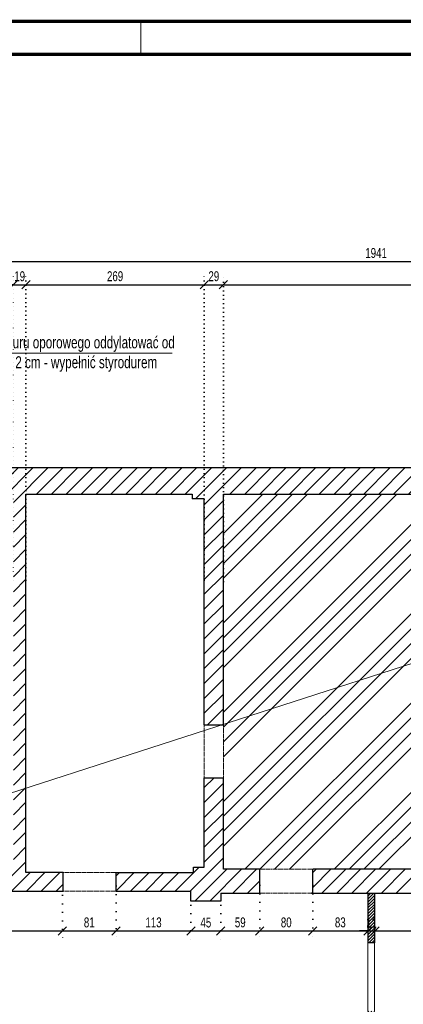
# Model space of a CAD drawing. Header units: millimetres. Extents: x 11149 to 111407, y -107619 to -23630.
# Tile 138 of 245: x 15169 to 15748, y -25116 to -23630. Entities that reach past the tile are written whole.
import ezdxf

# ---------------------------------------------------------------- set-up
doc = ezdxf.new("R2010")
doc.units = ezdxf.units.MM
doc.header["$LTSCALE"] = 2
doc.linetypes.add('DOT', pattern=[6.35, 0, -6.35])
doc.linetypes.add('HIDDEN', pattern=[9.525, 6.35, -3.175])
doc.layers.get('0').update_dxf_attribs({"plot": 0})
doc.layers.get('Defpoints').update_dxf_attribs({"color": 1})
for name, color, linetype, lineweight in [('0_OPIS', 7, 'Continuous', 13), ('A_KRESKOWANIE', 9, 'Continuous', 0), ('A_ściany mur', 2, 'Continuous', 30), ('e-cad_wymiary', 4, 'Continuous', 9), ('Opisy', 7, 'Continuous', 13)]:
    doc.layers.add(name, color=color, linetype=linetype, lineweight=lineweight)
doc.layers.add('3DPLAN_A_KRESKOWANIE 1', color=253, linetype='Continuous')
doc.layers.add('3DPLAN_A_OPIS', color=8, linetype='Continuous')
doc.styles.add('e-cad_1', font='arial.ttf', dxfattribs={"width": 0.7})
doc.dimstyles.new('e-cad_1_100_[cm]', dxfattribs={"dimscale": 10, "dimtxt": 1.5, "dimasz": 1.25, "dimexe": 1.25, "dimexo": 0.625, "dimgap": 0.5, "dimtad": 1, "dimdec": 0, "dimrnd": 1, "dimzin": 1, "dimtxsty": 'e-cad_1', "dimblk": 'OBLIQUE', "dimcen": 2.5, "dimclrd": 256, "dimclre": 252, "dimclrt": 7, "dimadec": 0, "dimazin": 0, "dimtfac": 1, "dimtix": 1, "dimtmove": 2, "dimatfit": 3, "dimldrblk": 'NONE', "dimfxl": 60, "dimfxlon": 1, "dimarcsym": 0})
pattern_1 = [(45, (12744.33, -25853.178), (-11.22532, 11.22532), [])]

# ---------------------------------------------------------------- blocks, each defined once
blk = doc.blocks.new('_OBLIQUE')
at = {"color": 0, "linetype": 'ByBlock', "lineweight": -2}
blk.add_line((-0.5, -0.5), (0.5, 0.5), dxfattribs=at)
blk = doc.blocks.new('*D887')
at = {"layer": 'Defpoints', "color": 0}
for p in [(15233.6, -24944.9), (14864.6, -24988.6), (15233.6, -25004.9)]:
    blk.add_point(p, dxfattribs=at)
at = {"layer": 'e-cad_wymiary', "color": 252, "linetype": 'DOT', "lineweight": -2}
for p, q in [((15233.6, -24951.1), (15233.6, -25017.4)), ((14864.6, -24994.8), (14864.6, -25017.4))]:
    blk.add_line(p, q, dxfattribs=at)
at = {"layer": 'e-cad_wymiary', "lineweight": -2}
blk.add_line((14864.6, -25004.9), (15233.6, -25004.9), dxfattribs=at)
at = {"layer": 'e-cad_wymiary', "lineweight": -2, "xscale": 12.5, "yscale": 12.5, "zscale": 12.5, "rotation": 180}
blk.add_blockref('_OBLIQUE', (14864.6, -25004.9), dxfattribs=at)
at = {"layer": 'e-cad_wymiary', "lineweight": -2, "xscale": 12.5, "yscale": 12.5, "zscale": 12.5}
blk.add_blockref('_OBLIQUE', (15233.6, -25004.9), dxfattribs=at)
at = {"layer": 'e-cad_wymiary', "color": 7, "insert": (15049.1, -24992.2), "char_height": 15, "attachment_point": 5, "style": 'e-cad_1'}
blk.add_mtext('369', dxfattribs=at)
blk = doc.blocks.new('_None')
blk = doc.blocks.new('*D888')
at = {"layer": 'Defpoints', "color": 0}
for p in [(15314.6, -24930.9), (15233.6, -24944.9), (15314.6, -25004.9)]:
    blk.add_point(p, dxfattribs=at)
at = {"layer": 'e-cad_wymiary', "color": 252, "linetype": 'DOT', "lineweight": -2}
for p, q in [((15314.6, -24937.1), (15314.6, -25017.4)), ((15233.6, -24951.1), (15233.6, -25017.4))]:
    blk.add_line(p, q, dxfattribs=at)
at = {"layer": 'e-cad_wymiary', "lineweight": -2}
blk.add_line((15233.6, -25004.9), (15314.6, -25004.9), dxfattribs=at)
at = {"layer": 'e-cad_wymiary', "lineweight": -2, "xscale": 12.5, "yscale": 12.5, "zscale": 12.5, "rotation": 180}
blk.add_blockref('_OBLIQUE', (15233.6, -25004.9), dxfattribs=at)
at = {"layer": 'e-cad_wymiary', "lineweight": -2, "xscale": 12.5, "yscale": 12.5, "zscale": 12.5}
blk.add_blockref('_OBLIQUE', (15314.6, -25004.9), dxfattribs=at)
at = {"layer": 'e-cad_wymiary', "color": 7, "insert": (15274.1, -24992.2), "char_height": 15, "attachment_point": 5, "style": 'e-cad_1'}
blk.add_mtext('81', dxfattribs=at)
blk = doc.blocks.new('*D889')
at = {"layer": 'Defpoints', "color": 0}
for p in [(15314.6, -24930.9), (15427.6, -24959.9), (15427.6, -25004.9)]:
    blk.add_point(p, dxfattribs=at)
at = {"layer": 'e-cad_wymiary', "color": 252, "linetype": 'DOT', "lineweight": -2}
for p, q in [((15314.6, -24937.1), (15314.6, -25017.4)), ((15427.6, -24966.1), (15427.6, -25017.4))]:
    blk.add_line(p, q, dxfattribs=at)
at = {"layer": 'e-cad_wymiary', "lineweight": -2}
blk.add_line((15314.6, -25004.9), (15427.6, -25004.9), dxfattribs=at)
at = {"layer": 'e-cad_wymiary', "lineweight": -2, "xscale": 12.5, "yscale": 12.5, "zscale": 12.5, "rotation": 180}
blk.add_blockref('_OBLIQUE', (15314.6, -25004.9), dxfattribs=at)
at = {"layer": 'e-cad_wymiary', "lineweight": -2, "xscale": 12.5, "yscale": 12.5, "zscale": 12.5}
blk.add_blockref('_OBLIQUE', (15427.6, -25004.9), dxfattribs=at)
at = {"layer": 'e-cad_wymiary', "color": 7, "insert": (15371.1, -24992.2), "char_height": 15, "attachment_point": 5, "style": 'e-cad_1'}
blk.add_mtext('113', dxfattribs=at)
blk = doc.blocks.new('*D890')
at = {"layer": 'Defpoints', "color": 0}
for p in [(15427.6, -24959.9), (15472.6, -24959.9), (15472.6, -25004.9)]:
    blk.add_point(p, dxfattribs=at)
at = {"layer": 'e-cad_wymiary', "color": 252, "linetype": 'DOT', "lineweight": -2}
for p, q in [((15427.6, -24966.1), (15427.6, -25017.4)), ((15472.6, -24966.1), (15472.6, -25017.4))]:
    blk.add_line(p, q, dxfattribs=at)
at = {"layer": 'e-cad_wymiary', "lineweight": -2}
blk.add_line((15427.6, -25004.9), (15472.6, -25004.9), dxfattribs=at)
at = {"layer": 'e-cad_wymiary', "lineweight": -2, "xscale": 12.5, "yscale": 12.5, "zscale": 12.5, "rotation": 180}
blk.add_blockref('_OBLIQUE', (15427.6, -25004.9), dxfattribs=at)
at = {"layer": 'e-cad_wymiary', "lineweight": -2, "xscale": 12.5, "yscale": 12.5, "zscale": 12.5}
blk.add_blockref('_OBLIQUE', (15472.6, -25004.9), dxfattribs=at)
at = {"layer": 'e-cad_wymiary', "color": 7, "insert": (15450.1, -24992.3), "char_height": 15, "attachment_point": 5, "style": 'e-cad_1'}
blk.add_mtext('45', dxfattribs=at)
blk = doc.blocks.new('*D891')
at = {"layer": 'Defpoints', "color": 0}
for p in [(15531.4, -24929.9), (15472.6, -24959.9), (15531.4, -25004.9)]:
    blk.add_point(p, dxfattribs=at)
at = {"layer": 'e-cad_wymiary', "color": 252, "linetype": 'DOT', "lineweight": -2}
for p, q in [((15531.4, -24936.1), (15531.4, -25017.4)), ((15472.6, -24966.1), (15472.6, -25017.4))]:
    blk.add_line(p, q, dxfattribs=at)
at = {"layer": 'e-cad_wymiary', "lineweight": -2}
blk.add_line((15472.6, -25004.9), (15531.4, -25004.9), dxfattribs=at)
at = {"layer": 'e-cad_wymiary', "lineweight": -2, "xscale": 12.5, "yscale": 12.5, "zscale": 12.5, "rotation": 180}
blk.add_blockref('_OBLIQUE', (15472.6, -25004.9), dxfattribs=at)
at = {"layer": 'e-cad_wymiary', "lineweight": -2, "xscale": 12.5, "yscale": 12.5, "zscale": 12.5}
blk.add_blockref('_OBLIQUE', (15531.4, -25004.9), dxfattribs=at)
at = {"layer": 'e-cad_wymiary', "color": 7, "insert": (15502, -24992.2), "char_height": 15, "attachment_point": 5, "style": 'e-cad_1'}
blk.add_mtext('59', dxfattribs=at)
blk = doc.blocks.new('*D892')
at = {"layer": 'Defpoints', "color": 0}
for p in [(15531.4, -24929.9), (15611.4, -24929.9), (15611.4, -25004.9)]:
    blk.add_point(p, dxfattribs=at)
at = {"layer": 'e-cad_wymiary', "color": 252, "linetype": 'DOT', "lineweight": -2}
for p, q in [((15531.4, -24936.1), (15531.4, -25017.4)), ((15611.4, -24936.1), (15611.4, -25017.4))]:
    blk.add_line(p, q, dxfattribs=at)
at = {"layer": 'e-cad_wymiary', "lineweight": -2}
blk.add_line((15531.4, -25004.9), (15611.4, -25004.9), dxfattribs=at)
at = {"layer": 'e-cad_wymiary', "lineweight": -2, "xscale": 12.5, "yscale": 12.5, "zscale": 12.5, "rotation": 180}
blk.add_blockref('_OBLIQUE', (15531.4, -25004.9), dxfattribs=at)
at = {"layer": 'e-cad_wymiary', "lineweight": -2, "xscale": 12.5, "yscale": 12.5, "zscale": 12.5}
blk.add_blockref('_OBLIQUE', (15611.4, -25004.9), dxfattribs=at)
at = {"layer": 'e-cad_wymiary', "color": 7, "insert": (15571.4, -24992.2), "char_height": 15, "attachment_point": 5, "style": 'e-cad_1'}
blk.add_mtext('80', dxfattribs=at)
blk = doc.blocks.new('*D893')
at = {"layer": 'Defpoints', "color": 0}
for p in [(15611.4, -24929.9), (15694.6, -24991.1), (15694.6, -25004.9)]:
    blk.add_point(p, dxfattribs=at)
at = {"layer": 'e-cad_wymiary', "color": 252, "linetype": 'DOT', "lineweight": -2}
for p, q in [((15611.4, -24936.1), (15611.4, -25017.4)), ((15694.6, -24997.4), (15694.6, -25017.4))]:
    blk.add_line(p, q, dxfattribs=at)
at = {"layer": 'e-cad_wymiary', "lineweight": -2}
blk.add_line((15611.4, -25004.9), (15694.6, -25004.9), dxfattribs=at)
at = {"layer": 'e-cad_wymiary', "lineweight": -2, "xscale": 12.5, "yscale": 12.5, "zscale": 12.5, "rotation": 180}
blk.add_blockref('_OBLIQUE', (15611.4, -25004.9), dxfattribs=at)
at = {"layer": 'e-cad_wymiary', "lineweight": -2, "xscale": 12.5, "yscale": 12.5, "zscale": 12.5}
blk.add_blockref('_OBLIQUE', (15694.6, -25004.9), dxfattribs=at)
at = {"layer": 'e-cad_wymiary', "color": 7, "insert": (15653, -24992.2), "char_height": 15, "attachment_point": 5, "style": 'e-cad_1'}
blk.add_mtext('83', dxfattribs=at)
blk = doc.blocks.new('*D894')
at = {"layer": 'Defpoints', "color": 0}
for p in [(15694.6, -24991.1), (15705.5, -24994), (15705.5, -25004.9)]:
    blk.add_point(p, dxfattribs=at)
at = {"layer": 'e-cad_wymiary', "color": 252, "linetype": 'DOT', "lineweight": -2}
for p, q in [((15694.6, -24997.4), (15694.6, -25017.4)), ((15705.5, -25000.2), (15705.5, -25017.4))]:
    blk.add_line(p, q, dxfattribs=at)
at = {"layer": 'e-cad_wymiary', "lineweight": -2}
for p, q in [((15694.6, -25004.9), (15682.1, -25004.9)), ((15694.6, -25004.9), (15705.5, -25004.9)), ((15705.5, -25004.9), (15718, -25004.9))]:
    blk.add_line(p, q, dxfattribs=at)
at = {"layer": 'e-cad_wymiary', "lineweight": -2, "xscale": 12.5, "yscale": 12.5, "zscale": 12.5}
blk.add_blockref('_OBLIQUE', (15694.6, -25004.9), dxfattribs=at)
at = {"layer": 'e-cad_wymiary', "lineweight": -2, "xscale": 12.5, "yscale": 12.5, "zscale": 12.5, "rotation": 180}
blk.add_blockref('_OBLIQUE', (15705.5, -25004.9), dxfattribs=at)
at = {"layer": 'e-cad_wymiary', "color": 7, "insert": (15700.1, -24992.4), "char_height": 15, "attachment_point": 5, "style": 'e-cad_1'}
blk.add_mtext('11', dxfattribs=at)
blk = doc.blocks.new('*D895')
at = {"layer": 'Defpoints', "color": 0}
for p in [(15705.5, -24994), (16034.6, -25004.9), (16034.6, -25035.4)]:
    blk.add_point(p, dxfattribs=at)
at = {"layer": 'e-cad_wymiary', "color": 252, "linetype": 'DOT', "lineweight": -2}
for p, q in [((15705.5, -25000.2), (15705.5, -25017.4)), ((16034.6, -25029.2), (16034.6, -24992.4))]:
    blk.add_line(p, q, dxfattribs=at)
at = {"layer": 'e-cad_wymiary', "lineweight": -2}
blk.add_line((15705.5, -25004.9), (16034.6, -25004.9), dxfattribs=at)
at = {"layer": 'e-cad_wymiary', "lineweight": -2, "xscale": 12.5, "yscale": 12.5, "zscale": 12.5, "rotation": 180}
blk.add_blockref('_OBLIQUE', (15705.5, -25004.9), dxfattribs=at)
at = {"layer": 'e-cad_wymiary', "lineweight": -2, "xscale": 12.5, "yscale": 12.5, "zscale": 12.5}
blk.add_blockref('_OBLIQUE', (16034.6, -25004.9), dxfattribs=at)
at = {"layer": 'e-cad_wymiary', "color": 7, "insert": (15870.1, -24992.2), "char_height": 15, "attachment_point": 5, "style": 'e-cad_1'}
blk.add_mtext('329', dxfattribs=at)
blk = doc.blocks.new('*D955')
at = {"layer": 'Defpoints', "color": 0}
for p in [(16677.5, -23994.9), (14736.6, -24336.4), (16677.5, -24419.7)]:
    blk.add_point(p, dxfattribs=at)
at = {"layer": 'e-cad_wymiary', "color": 252, "linetype": 'DOT', "lineweight": -2}
for p, q in [((14736.6, -24330.1), (14736.6, -23982.4)), ((16677.5, -24413.5), (16677.5, -23982.4))]:
    blk.add_line(p, q, dxfattribs=at)
at = {"layer": 'e-cad_wymiary', "lineweight": -2}
blk.add_line((14736.6, -23994.9), (16677.5, -23994.9), dxfattribs=at)
at = {"layer": 'e-cad_wymiary', "lineweight": -2, "xscale": 12.5, "yscale": 12.5, "zscale": 12.5, "rotation": 180}
blk.add_blockref('_OBLIQUE', (14736.6, -23994.9), dxfattribs=at)
at = {"layer": 'e-cad_wymiary', "lineweight": -2, "xscale": 12.5, "yscale": 12.5, "zscale": 12.5}
blk.add_blockref('_OBLIQUE', (16677.5, -23994.9), dxfattribs=at)
at = {"layer": 'e-cad_wymiary', "color": 7, "insert": (15707, -23982.2), "char_height": 15, "attachment_point": 5, "style": 'e-cad_1'}
blk.add_mtext('1941', dxfattribs=at)
blk = doc.blocks.new('*D1062')
at = {"layer": 'Defpoints', "color": 0, "ltscale": 0.5}
for p in [(15178.6, -24029.9), (15159.6, -24482), (15178.6, -24482)]:
    blk.add_point(p, dxfattribs=at)
at = {"layer": 'e-cad_wymiary', "color": 252, "linetype": 'DOT', "lineweight": -2, "ltscale": 0.5}
for p, q in [((15159.6, -24475.8), (15159.6, -24017.4)), ((15178.6, -24475.8), (15178.6, -24017.4))]:
    blk.add_line(p, q, dxfattribs=at)
at = {"layer": 'e-cad_wymiary', "lineweight": -2, "ltscale": 0.5}
for p, q in [((15159.6, -24029.9), (15147.1, -24029.9)), ((15159.6, -24029.9), (15178.6, -24029.9)), ((15178.6, -24029.9), (15191.1, -24029.9))]:
    blk.add_line(p, q, dxfattribs=at)
at = {"layer": 'e-cad_wymiary', "lineweight": -2, "ltscale": 0.5, "xscale": 12.5, "yscale": 12.5, "zscale": 12.5}
blk.add_blockref('_OBLIQUE', (15159.6, -24029.9), dxfattribs=at)
at = {"layer": 'e-cad_wymiary', "lineweight": -2, "ltscale": 0.5, "xscale": 12.5, "yscale": 12.5, "zscale": 12.5, "rotation": 180}
blk.add_blockref('_OBLIQUE', (15178.6, -24029.9), dxfattribs=at)
at = {"layer": 'e-cad_wymiary', "color": 7, "ltscale": 0.5, "insert": (15169.1, -24017.2), "char_height": 15, "attachment_point": 5, "style": 'e-cad_1'}
blk.add_mtext('19', dxfattribs=at)
blk = doc.blocks.new('*D1063')
at = {"layer": 'Defpoints', "color": 0, "ltscale": 0.5}
for p in [(15447.6, -24029.9), (15178.6, -24482), (15447.6, -24482)]:
    blk.add_point(p, dxfattribs=at)
at = {"layer": 'e-cad_wymiary', "color": 252, "linetype": 'DOT', "lineweight": -2, "ltscale": 0.5}
for p, q in [((15178.6, -24475.8), (15178.6, -24017.4)), ((15447.6, -24475.8), (15447.6, -24017.4))]:
    blk.add_line(p, q, dxfattribs=at)
at = {"layer": 'e-cad_wymiary', "lineweight": -2, "ltscale": 0.5}
blk.add_line((15178.6, -24029.9), (15447.6, -24029.9), dxfattribs=at)
at = {"layer": 'e-cad_wymiary', "lineweight": -2, "ltscale": 0.5, "xscale": 12.5, "yscale": 12.5, "zscale": 12.5, "rotation": 180}
blk.add_blockref('_OBLIQUE', (15178.6, -24029.9), dxfattribs=at)
at = {"layer": 'e-cad_wymiary', "lineweight": -2, "ltscale": 0.5, "xscale": 12.5, "yscale": 12.5, "zscale": 12.5}
blk.add_blockref('_OBLIQUE', (15447.6, -24029.9), dxfattribs=at)
at = {"layer": 'e-cad_wymiary', "color": 7, "ltscale": 0.5, "insert": (15313.1, -24017.2), "char_height": 15, "attachment_point": 5, "style": 'e-cad_1'}
blk.add_mtext('269', dxfattribs=at)
blk = doc.blocks.new('*D1064')
at = {"layer": 'Defpoints', "color": 0, "ltscale": 0.5}
for p in [(15476.6, -24029.9), (15447.6, -24482), (15476.6, -24483.8)]:
    blk.add_point(p, dxfattribs=at)
at = {"layer": 'e-cad_wymiary', "color": 252, "linetype": 'DOT', "lineweight": -2, "ltscale": 0.5}
for p, q in [((15447.6, -24475.8), (15447.6, -24017.4)), ((15476.6, -24477.6), (15476.6, -24017.4))]:
    blk.add_line(p, q, dxfattribs=at)
at = {"layer": 'e-cad_wymiary', "lineweight": -2, "ltscale": 0.5}
blk.add_line((15447.6, -24029.9), (15476.6, -24029.9), dxfattribs=at)
at = {"layer": 'e-cad_wymiary', "lineweight": -2, "ltscale": 0.5, "xscale": 12.5, "yscale": 12.5, "zscale": 12.5, "rotation": 180}
blk.add_blockref('_OBLIQUE', (15447.6, -24029.9), dxfattribs=at)
at = {"layer": 'e-cad_wymiary', "lineweight": -2, "ltscale": 0.5, "xscale": 12.5, "yscale": 12.5, "zscale": 12.5}
blk.add_blockref('_OBLIQUE', (15476.6, -24029.9), dxfattribs=at)
at = {"layer": 'e-cad_wymiary', "color": 7, "ltscale": 0.5, "insert": (15462.1, -24017.2), "char_height": 15, "attachment_point": 5, "style": 'e-cad_1'}
blk.add_mtext('29', dxfattribs=at)
blk = doc.blocks.new('*D1065')
at = {"layer": 'Defpoints', "color": 0, "ltscale": 0.5}
for p in [(16638.6, -24029.9), (15476.6, -24483.8), (16638.6, -24485)]:
    blk.add_point(p, dxfattribs=at)
at = {"layer": 'e-cad_wymiary', "color": 252, "linetype": 'DOT', "lineweight": -2, "ltscale": 0.5}
for p, q in [((15476.6, -24477.6), (15476.6, -24017.4)), ((16638.6, -24478.7), (16638.6, -24017.4))]:
    blk.add_line(p, q, dxfattribs=at)
at = {"layer": 'e-cad_wymiary', "lineweight": -2, "ltscale": 0.5}
blk.add_line((15476.6, -24029.9), (16638.6, -24029.9), dxfattribs=at)
at = {"layer": 'e-cad_wymiary', "lineweight": -2, "ltscale": 0.5, "xscale": 12.5, "yscale": 12.5, "zscale": 12.5, "rotation": 180}
blk.add_blockref('_OBLIQUE', (15476.6, -24029.9), dxfattribs=at)
at = {"layer": 'e-cad_wymiary', "lineweight": -2, "ltscale": 0.5, "xscale": 12.5, "yscale": 12.5, "zscale": 12.5}
blk.add_blockref('_OBLIQUE', (16638.6, -24029.9), dxfattribs=at)
at = {"layer": 'e-cad_wymiary', "color": 7, "ltscale": 0.5, "insert": (16057.6, -24017.2), "char_height": 15, "attachment_point": 5, "style": 'e-cad_1'}
blk.add_mtext('1162', dxfattribs=at)

msp = doc.modelspace()

# ---------------------------------------------------------------- hatches: boundary and pattern name
at = {"layer": '3DPLAN_A_KRESKOWANIE 1', "transparency": 33554687}
h = msp.add_hatch(dxfattribs=at)
h.set_pattern_fill('ANSI31', color=256, scale=5, style=0)
h.set_pattern_definition(pattern_1)
h.paths.add_polyline_path([(14736.61, -24305.89), (14782.01, -24305.89), (16677.49, -24305.89), (16677.49, -25884.89), (15707.49, -25884.89), (15682.61, -25884.89), (15682.61, -25818.89), (15701.61, -25818.89), (15735.61, -25818.89), (15735.61, -25246.89), (15701.61, -25246.89), (15679.61, -25246.89), (15679.61, -25216.89), (15679.61, -25215.89), (15694.61, -25215.89), (15704.61, -25215.89), (16023.61, -25215.89), (16034.61, -25205.89), (16034.61, -24957.89), (16023.61, -24947.89), (15704.61, -24947.89), (15694.61, -24947.89), (15611.38, -24947.89), (15609.77, -24947.89), (15611.38, -24947.89), (15611.38, -24911.89), (16012.61, -24911.89), (16012.61, -24903.89), (16079.61, -24903.89), (16079.61, -24911.89), (16638.61, -24911.89), (16638.61, -24345.89), (16079.61, -24345.89), (16079.61, -24353.89), (16012.61, -24353.89), (16012.61, -24345.89), (15476.61, -24345.89), (15476.61, -24693.89), (15447.61, -24693.89), (15447.61, -24352.89), (15429.61, -24352.89), (15429.61, -24345.89), (15178.61, -24345.89), (15178.61, -24916.89), (15234.61, -24916.89), (15234.61, -24944.89), (14880.61, -24944.89), (14864.61, -24962.89), (14864.61, -25016.89), (14835.61, -25016.89), (14835.61, -24963.89), (14819.61, -24947.89), (14803.61, -24947.89), (14803.61, -24914.9), (14826.61, -24914.9), (14826.61, -24901.9), (14899.61, -24901.9), (14899.61, -24914.9), (15159.61, -24914.9), (15159.61, -24352.9), (15115.61, -24352.9), (15115.61, -24345.9), (14873.61, -24345.9), (14873.61, -24347.9), (14828.61, -24347.9), (14828.61, -24345.9), (14736.61, -24345.9)])
h.paths.add_polyline_path([(15760.61, -25246.89), (15760.61, -25818.89), (16638.61, -25818.89), (16638.61, -24947.89), (16079.61, -24947.89), (16079.61, -25246.89)], flags=16)
h = msp.add_hatch(dxfattribs=at)
h.set_pattern_fill('ANSI31', color=256, scale=5, style=0)
h.set_pattern_definition(pattern_1)
h.paths.add_polyline_path([(15314.61, -24944.89), (15427.61, -24944.89), (15427.61, -24959.89), (15472.61, -24959.89), (15472.61, -24947.89), (15531.38, -24947.89), (15531.38, -24911.89), (15476.61, -24911.89), (15476.61, -24773.89), (15447.61, -24773.89), (15447.61, -24908.89), (15431.61, -24908.89), (15431.61, -24916.89), (15314.61, -24916.89)])
at = {"layer": '3DPLAN_A_OPIS', "lineweight": 0, "transparency": 33554687}
h = msp.add_hatch(dxfattribs=at)
h.set_pattern_fill('ANSI31', color=1)
h.set_pattern_definition([(45, (-3345.7007, -5391.0708), (-2.24506403, 2.24506403), [])])
h.paths.add_polyline_path([(15694.61, -24947.89), (15694.61, -25022.89), (15704.61, -25022.89), (15704.61, -24947.89)])
h.paths.add_polyline_path([(15704.61, -25125.89), (15694.61, -25125.89), (15694.61, -25215.89), (15704.61, -25215.89)])
at = {"layer": 'A_KRESKOWANIE', "transparency": 33554687}
h = msp.add_hatch(dxfattribs=at)
h.set_pattern_fill('ANSI34', color=256, scale=5)
h.set_pattern_definition([(45, (0, 124.95), (-67.35192, 67.35192), []), (45, (22.45, 124.95), (-67.35192, 67.35192), []), (45, (44.9, 124.95), (-67.35192, 67.35192), []), (45, (67.35, 124.95), (-67.35192, 67.35192), [])])
h.paths.add_polyline_path([(15476.61, -24773.89), (15476.61, -24911.89), (15531.38, -24911.89), (15611.38, -24911.89), (16012.61, -24911.89), (16012.61, -24903.89), (16079.61, -24903.89), (16079.61, -24911.89), (16638.61, -24911.89), (16638.61, -24345.89), (16079.61, -24345.89), (16079.61, -24353.89), (16012.61, -24353.89), (16012.61, -24345.89), (15476.61, -24345.89), (15476.61, -24693.89)])

# ---------------------------------------------------------------- linework, layer by layer
at = {"layer": '0_OPIS'}
msp.add_line((15351.87, -23682.55), (15351.87, -23632.55), dxfattribs=at)
at = {"layer": '0_OPIS', "const_width": 5}
for points in [[(11151.87, -23632.55), (17451.87, -23632.55), (17451.87, -26602.55), (11151.87, -26602.55)], [(11451.87, -23682.55), (17401.87, -23682.55), (17401.87, -26552.55), (11451.87, -26552.55)]]:
    msp.add_lwpolyline(points, close=True, dxfattribs=at)
at = {"layer": '3DPLAN_A_OPIS', "color": 1, "lineweight": 30}
for p, q in [((15694.61, -24947.89), (15694.61, -25022.89)), ((15704.61, -24947.89), (15704.61, -25022.89)), ((15704.61, -25022.89), (15694.61, -25022.89))]:
    msp.add_line(p, q, dxfattribs=at)
at = {"layer": '3DPLAN_A_OPIS', "color": 1, "lineweight": 5}
for p, q in [((15694.61, -25125.89), (15694.61, -25022.89)), ((15704.61, -25022.89), (15704.61, -25125.89))]:
    msp.add_line(p, q, dxfattribs=at)
at = {"layer": 'A_ściany mur', "ltscale": 0.1}
for p, q in [((14736.61, -24305.89), (16677.49, -24305.89)), ((15178.61, -24916.89), (15178.61, -24345.89)), ((15178.61, -24345.89), (15429.61, -24345.89)), ((15429.61, -24345.89), (15429.61, -24352.89)), ((15476.61, -24693.89), (15476.61, -24345.89)), ((15476.61, -24345.89), (16012.61, -24345.89)), ((15447.61, -24352.89), (15429.61, -24352.89)), ((15447.61, -24693.89), (15447.61, -24352.89)), ((15447.61, -24693.89), (15476.61, -24693.89)), ((15447.61, -24908.89), (15447.61, -24773.89)), ((15447.61, -24773.89), (15476.61, -24773.89)), ((15476.61, -24911.89), (15476.61, -24773.89)), ((15431.61, -24916.89), (15431.61, -24908.89)), ((15431.61, -24908.89), (15447.61, -24908.89)), ((15531.38, -24911.89), (15476.61, -24911.89)), ((15531.38, -24947.89), (15531.38, -24911.89)), ((16012.61, -24911.89), (15611.38, -24911.89)), ((15611.38, -24947.89), (15611.38, -24911.89)), ((15234.61, -24916.89), (15178.61, -24916.89)), ((15234.61, -24944.89), (15234.61, -24916.89)), ((15314.61, -24944.89), (15314.61, -24916.89)), ((15314.61, -24916.89), (15431.61, -24916.89)), ((14880.61, -24944.89), (15234.61, -24944.89)), ((15314.61, -24944.89), (15427.61, -24944.89)), ((15427.61, -24959.89), (15427.61, -24944.89)), ((15472.61, -24947.89), (15472.61, -24959.89)), ((15472.61, -24947.89), (15531.38, -24947.89)), ((15609.77, -24947.89), (16023.61, -24947.89)), ((15611.38, -24947.89), (15609.77, -24947.89)), ((15472.61, -24959.89), (15427.61, -24959.89))]:
    msp.add_line(p, q, dxfattribs=at)
at = {"layer": 'A_ściany mur', "color": 4, "linetype": 'HIDDEN', "lineweight": 5, "ltscale": 0.1}
for p, q in [((15447.61, -24773.89), (15447.61, -24693.89)), ((15476.61, -24773.89), (15476.61, -24693.89)), ((15531.38, -24911.89), (15611.38, -24911.89)), ((15234.61, -24916.89), (15314.61, -24916.89)), ((15234.61, -24944.89), (15314.61, -24944.89)), ((15531.38, -24947.89), (15611.38, -24947.89))]:
    msp.add_line(p, q, dxfattribs=at)
at = {"layer": 'Opisy'}
msp.add_line((11781.49, -25884.89), (16677.49, -24305.89), dxfattribs=at)

# ---------------------------------------------------------------- dimensions: what is measured, and where the dimension line sits
at = {"layer": 'e-cad_wymiary', "ltscale": 0.5}
for base, p1, p2, picture, middle in [((15476.61, -24029.89), (15447.61, -24482.01), (15476.61, -24483.82), '*D1064', (15462.11, -24017.23)), ((16638.61, -24029.89), (15476.61, -24483.82), (16638.61, -24485), '*D1065', (16057.61, -24017.23))]:
    dim = msp.add_linear_dim(base=base, p1=p1, p2=p2, dimstyle='e-cad_1_100_[cm]', dxfattribs=at)
    dim.commit()
    dim.dimension.update_dxf_attribs({"geometry": picture, "text_midpoint": middle})
at = {"layer": 'e-cad_wymiary'}
for base, p1, p2, picture, middle in [((15314.61, -25004.89), (15233.6, -24944.89), (15314.61, -24930.89), '*D888', (15274.1, -24992.23)), ((15427.61, -25004.89), (15314.61, -24930.89), (15427.61, -24959.89), '*D889', (15371.11, -24992.23)), ((15531.38, -25004.89), (15472.61, -24959.89), (15531.38, -24929.89), '*D891', (15501.99, -24992.23)), ((15611.38, -25004.89), (15531.38, -24929.89), (15611.38, -24929.89), '*D892', (15571.38, -24992.23)), ((15694.61, -25004.89), (15611.38, -24929.89), (15694.61, -24991.13), '*D893', (15652.99, -24992.23)), ((15233.6, -25004.89), (14864.61, -24988.57), (15233.6, -24944.89), '*D887', (15049.1, -24992.23)), ((15472.61, -25004.89), (15427.61, -24959.89), (15472.61, -24959.89), '*D890', (15450.11, -24992.26)), ((15705.54, -25004.89), (15694.61, -24991.13), (15705.54, -24993.95), '*D894', (15700.08, -24992.36)), ((16034.61, -25004.89), (15705.54, -24993.95), (16034.61, -25035.41), '*D895', (15870.08, -24992.23))]:
    dim = msp.add_linear_dim(base=base, p1=p1, p2=p2, dimstyle='e-cad_1_100_[cm]', dxfattribs=at)
    dim.commit()
    dim.dimension.update_dxf_attribs({"geometry": picture, "text_midpoint": middle})

# ---------------------------------------------------------------- next in the draw order: texts
at = {"layer": 'Opisy', "insert": (14980.52, -24107.9), "char_height": 18, "width": 428.6874, "attachment_point": 1, "style": 'e-cad_1', "bg_fill": 2}
msp.add_mtext('Ściany i fundamenty muru oporowego oddylatować od budynku - dylatacja gr. 2 cm - wypełnić styrodurem XPS150', dxfattribs=at)

# ---------------------------------------------------------------- next in the draw order: linework, layer by layer
at = {"layer": 'Opisy'}
msp.add_lwpolyline([(15399.4, -24133.3), (14979.91, -24133.3), (14769.51, -24303.89)], dxfattribs=at)

# ---------------------------------------------------------------- next in the draw order: dimensions: what is measured, and where the dimension line sits
at = {"layer": 'e-cad_wymiary'}
dim = msp.add_linear_dim(base=(16677.49, -23994.89), p1=(14736.61, -24336.38), p2=(16677.49, -24419.73), dimstyle='e-cad_1_100_[cm]', dxfattribs=at)
dim.commit()
dim.dimension.update_dxf_attribs({"geometry": '*D955', "text_midpoint": (15707.05, -23982.23)})
at = {"layer": 'e-cad_wymiary', "ltscale": 0.5}
for base, p1, p2, picture, middle in [((15178.61, -24029.89), (15159.61, -24482.01), (15178.61, -24482.01), '*D1062', (15169.11, -24017.23)), ((15447.61, -24029.89), (15178.61, -24482.01), (15447.61, -24482.01), '*D1063', (15313.11, -24017.23))]:
    dim = msp.add_linear_dim(base=base, p1=p1, p2=p2, dimstyle='e-cad_1_100_[cm]', dxfattribs=at)
    dim.commit()
    dim.dimension.update_dxf_attribs({"geometry": picture, "text_midpoint": middle})

doc.saveas('drawing.dxf')
